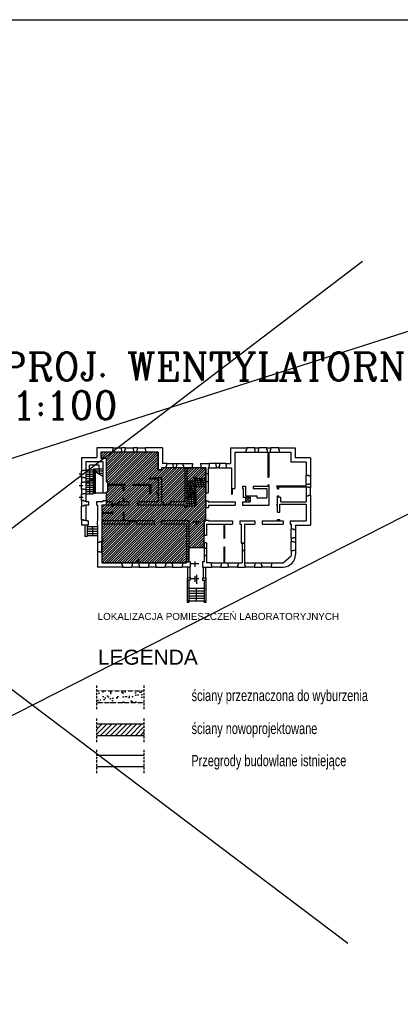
# Model space of a CAD drawing. Header units: millimetres. Extents: x -13852 to 21557, y -10038 to 8820.
# Tile 42 of 42: x 15324 to 16137, y 4865 to 6966. Entities that reach past the tile are written whole.
import ezdxf

# ---------------------------------------------------------------- set-up
doc = ezdxf.new("R2010")
doc.units = ezdxf.units.MM
for name, pattern in [('DASHED', [0.75, 0.5, -0.25]), ('ELGO_LTYPE1', [0]), ('HIDDEN', [0.375, 0.25, -0.125])]:
    doc.linetypes.add(name, pattern=pattern)
for name, color, linetype in [('1', 2, 'Continuous'), ('cienka', 1, 'Continuous'), ('DIM', 243, 'Continuous'), ('opis', 6, 'Continuous'), ('opis01', 5, 'Continuous'), ('przerywana', 1, 'HIDDEN'), ('widok 01', 4, 'Continuous'), ('wyburzenia', 10, 'DASHED')]:
    doc.layers.add(name, color=color, linetype=linetype)
for name, color, linetype, lineweight in [('istn widok', 252, 'Continuous', 25), ('istn ściany', 251, 'Continuous', 25), ('kreskowanie 0.05', 252, 'ELGO_LTYPE1', 5), ('obrys 0.13', 253, 'Continuous', 13), ('ocieplenie 0.05', 140, 'Continuous', 5), ('OPIS-POM', 3, 'Continuous', 18), ('podkladka', 1, 'Continuous', 9)]:
    doc.layers.add(name, color=color, linetype=linetype, lineweight=lineweight)
doc.styles.add('NAGLOWKI', font='COMPLEX.shx')
doc.styles.get("Standard").update_dxf_attribs({"font": 'arial.ttf'})

# ---------------------------------------------------------------- blocks, each defined once
blk = doc.blocks.new('A$C75F35B79')
at = {"layer": 'kreskowanie 0.05', "ltscale": 2}
for p, q in [((0, 2), (6, 2)), ((5, 19), (1, 0))]:
    blk.add_line(p, q, dxfattribs=at)

msp = doc.modelspace()

# ---------------------------------------------------------------- hatches: boundary and pattern name
at = {"layer": 'cienka'}
h = msp.add_hatch(dxfattribs=at)
h.set_pattern_fill('ANSI31', color=256, scale=60, style=0)
h.set_pattern_definition([(45, (-691972.925, -343560.179), (-5.30330086, 5.30330086), [])])
h.paths.add_polyline_path([(15489.006, 5463.015), (15489.006, 5437.815), (15590.403, 5437.815), (15590.403, 5463.015)])
at = {"layer": 'DIM', "lineweight": -3, "ltscale": 10}
h = msp.add_hatch(dxfattribs=at)
h.set_pattern_fill('ANSI31', color=10, scale=30, style=0)
h.set_pattern_definition([(45, (-338440.774, -166081.9073), (-2.65165043, 2.65165043), [])])
h.paths.add_polyline_path([(15497.598, 6043.277), (15497.598, 6030.124), (15509.086, 6030.124), (15509.086, 5979.927), (15511.75, 5979.927), (15511.75, 5957.867), (15509.086, 5957.867), (15509.086, 5929.73), (15499.596, 5929.73), (15499.596, 5806.859), (15680.239, 5806.859), (15680.239, 5809.107), (15685.15, 5809.107), (15685.15, 5839.748), (15718.449, 5839.748), (15718.449, 5896.598), (15722.112, 5896.598), (15722.112, 6009.646), (15681.488, 6009.646), (15627.045, 6009.646), (15627.045, 6005.818), (15620.052, 6005.818), (15620.052, 6043.277)])
at = {"layer": 'istn widok', "ltscale": 2}
h = msp.add_hatch(color=256, dxfattribs=at)
h.dxf.hatch_style = 1
h.paths.add_polyline_path([(15886.771, 5824.7, 0.41421356), (15886.579, 5824.507), (15886.771, 5824.507)])
h.paths.add_polyline_path([(15886.771, 5824.7), (15886.771, 5824.507), (15886.964, 5824.507, 0.41421356)])
h.paths.add_polyline_path([(15886.964, 5824.507), (15886.771, 5824.507), (15886.771, 5824.315, 0.41421356)])
h.paths.add_polyline_path([(15886.771, 5824.507), (15886.579, 5824.507, 0.41421356), (15886.771, 5824.315)])
at = {"layer": 'ocieplenie 0.05', "ltscale": 2}
h = msp.add_hatch(color=256, dxfattribs=at)
h.dxf.hatch_style = 1
h.paths.add_polyline_path([(15493.477, 6007.648, 1), (15494.227, 6007.648, 1)])
h = msp.add_hatch(color=256, dxfattribs=at)
h.dxf.hatch_style = 1
h.paths.add_polyline_path([(15494.406, 6000.059), (15493.852, 6000.059), (15493.852, 5998.324), (15494.067, 5998.324)])
h.paths.add_polyline_path([(15494.067, 5998.324), (15493.852, 5998.324), (15493.852, 5997.223)])
h = msp.add_hatch(color=256, dxfattribs=at)
h.dxf.hatch_style = 1
h.paths.add_polyline_path([(15689.731, 5981.675), (15689.177, 5978.84), (15689.731, 5978.84)])
h = msp.add_hatch(color=256, dxfattribs=at)
h.dxf.hatch_style = 1
h.paths.add_polyline_path([(15710.417, 5987.169, 1), (15711.168, 5987.169, 1)])
h = msp.add_hatch(color=256, dxfattribs=at)
h.dxf.hatch_style = 1
h.paths.add_polyline_path([(15711.347, 5972.69), (15710.792, 5972.69), (15710.792, 5970.955), (15711.008, 5970.955)])
h.paths.add_polyline_path([(15711.008, 5970.955), (15710.792, 5970.955), (15710.792, 5969.854)])
h = msp.add_hatch(color=256, dxfattribs=at)
h.dxf.hatch_style = 1
h.paths.add_polyline_path([(15472.665, 5954.371, 1), (15473.416, 5954.371, 1)])
h = msp.add_hatch(color=256, dxfattribs=at)
h.dxf.hatch_style = 1
h.paths.add_polyline_path([(15689.356, 5953.705, 1), (15690.106, 5953.705, 1)])
h = msp.add_hatch(color=256, dxfattribs=at)
h.dxf.hatch_style = 1
h.paths.add_polyline_path([(15691.23, 5952.969), (15690.675, 5950.133), (15691.23, 5950.133)])
h = msp.add_hatch(color=256, dxfattribs=at)
h.dxf.hatch_style = 1
h.paths.add_polyline_path([(15690.855, 5928.731, 1), (15691.605, 5928.731, 1)])
h = msp.add_hatch(color=256, dxfattribs=at)
h.dxf.hatch_style = 1
h.paths.add_polyline_path([(15479.363, 5883.945), (15478.809, 5881.109), (15479.363, 5881.109)])
h = msp.add_hatch(color=256, dxfattribs=at)
h.dxf.hatch_style = 1
h.paths.add_polyline_path([(15478.988, 5864.299, 1), (15479.738, 5864.299, 1)])
h = msp.add_hatch(color=256, dxfattribs=at)
h.dxf.hatch_style = 1
h.paths.add_polyline_path([(15701.795, 5751.917), (15701.24, 5749.082), (15701.795, 5749.082)])
h = msp.add_hatch(color=256, dxfattribs=at)
h.dxf.hatch_style = 1
h.paths.add_polyline_path([(15701.419, 5725.279, 1), (15702.17, 5725.279, 1)])
at = {"layer": 'wyburzenia'}
h = msp.add_hatch(dxfattribs=at)
h.set_pattern_fill('AR-SAND', color=256, scale=10, style=0)
h.set_pattern_definition([(37.5, (-692007.27, -332926.394), (-0.62993358, 19.2682377), [0, -15.2, 0, -17, 0, -16.25]), (7.5, (-692007.27, -332926.394), (17.69776705, 28.22146065), [0, -8.2, 0, -13.7, 0, -5.25]), (327.5, (-692019.57, -332926.394), (31.1414186, 0.05659054), [0, -5, 0, -18, 0, -23.5]), (317.5, (-692019.57, -332926.394), (30.06126605, 8.77675565), [0, -2.5, 0, -11.8, 0, -13.5])])
h.paths.add_polyline_path([(15489.006, 5533.416), (15489.006, 5508.216), (15590.403, 5508.216), (15590.403, 5533.416)])

# ---------------------------------------------------------------- linework, layer by layer
at = {"layer": 'DIM'}
for p, q in [((7132.203, 1331.666), (18232.913, 6966.285)), ((7132.203, 3414.734), (18232.913, 6966.285)), ((14017.515, 4900.662), (16056.7, 6450.608)), ((14167.108, 6395.534), (16025.207, 4995.075))]:
    msp.add_line(p, q, dxfattribs=at)
msp.add_lwpolyline([(7132.203, 6966.285), (18232.913, 6966.285), (18232.913, 3414.734), (7132.203, 3414.734)], close=True, dxfattribs=at)
msp.add_lwpolyline([(15497.598, 6043.277), (15497.598, 6030.124), (15509.086, 6030.124), (15509.086, 5979.927), (15511.75, 5979.927), (15511.75, 5957.867), (15509.086, 5957.867), (15509.086, 5929.73), (15499.596, 5929.73), (15499.596, 5806.859), (15680.239, 5806.859), (15680.239, 5809.107), (15685.15, 5809.107), (15685.15, 5839.748), (15718.449, 5839.748), (15718.449, 5896.598), (15722.112, 5896.598), (15722.112, 6009.646), (15681.488, 6009.646), (15627.045, 6009.646), (15627.045, 6005.818), (15620.052, 6005.818), (15620.052, 6043.277), (15497.598, 6043.277)], dxfattribs=at)
at = {"layer": 'istn widok', "ltscale": 60}
for p, q in [((15542.293, 6043.277), (15523.147, 6043.277)), ((15524.146, 6052.268), (15541.294, 6052.268)), ((15568.1, 6043.277), (15548.953, 6043.277)), ((15549.952, 6052.268), (15567.101, 6052.268)), ((15593.913, 6043.277), (15574.767, 6043.277)), ((15575.766, 6052.268), (15592.914, 6052.268)), ((15808.354, 6043.277), (15827.501, 6043.277)), ((15826.502, 6052.268), (15809.353, 6052.268)), ((15834.168, 6043.277), (15853.314, 6043.277)), ((15852.315, 6052.268), (15835.167, 6052.268)), ((15859.974, 6043.277), (15879.12, 6043.277)), ((15878.121, 6052.268), (15860.973, 6052.268)), ((15638.2, 6018.636), (15651.852, 6018.636)), ((15659.844, 6018.636), (15673.496, 6018.636)), ((15743.589, 6018.636), (15729.937, 6018.636)), ((15765.233, 6018.636), (15751.58, 6018.636)), ((15456.142, 5989.334), (15456.142, 6002.986)), ((15465.132, 6005.65), (15480.949, 6005.65)), ((15465.132, 6003.985), (15465.132, 5988.335)), ((15465.132, 6000.988), (15480.949, 6000.988)), ((15465.132, 5996.327), (15480.949, 5996.327)), ((15465.132, 5991.665), (15480.949, 5991.665)), ((15480.949, 6007.648), (15501.76, 6007.648)), ((15480.949, 6007.648), (15480.949, 5954.371)), ((15483.446, 6003.085), (15483.446, 6005.366)), ((15485.944, 6007.648), (15485.944, 6002.184)), ((15485.944, 6002.986), (15501.76, 6002.986)), ((15492.097, 5998.324), (15501.76, 5998.324)), ((15499.528, 5993.663), (15501.76, 5993.663)), ((15652.851, 6009.646), (15637.201, 6009.646)), ((15674.495, 6009.646), (15658.845, 6009.646)), ((15728.938, 6009.646), (15744.588, 6009.646)), ((15750.582, 6009.646), (15766.232, 6009.646)), ((15936.552, 5974.851), (15936.552, 5993.997)), ((15945.543, 5992.998), (15945.543, 5975.85)), ((15456.142, 5964.527), (15456.142, 5978.179)), ((15465.132, 5987.003), (15480.949, 5987.003)), ((15465.132, 5982.341), (15474.972, 5982.341)), ((15465.132, 5979.178), (15465.132, 5963.528)), ((15465.132, 5977.679), (15468.113, 5977.679)), ((15465.132, 5973.018), (15480.949, 5973.018)), ((15468.848, 5977.679), (15480.949, 5977.679)), ((15475.707, 5982.341), (15480.949, 5982.341)), ((15700.139, 5987.169), (15722.112, 5987.169)), ((15700.139, 5982.841), (15722.112, 5982.841)), ((15700.139, 5978.512), (15722.112, 5978.512)), ((15700.139, 5974.183), (15722.112, 5974.183)), ((15700.139, 5969.854), (15722.112, 5969.854)), ((15936.552, 5969.355), (15936.552, 5950.208)), ((15456.142, 5939.719), (15456.142, 5953.372)), ((15465.132, 5968.356), (15480.949, 5968.356)), ((15465.132, 5963.694), (15480.949, 5963.694)), ((15465.132, 5959.032), (15480.949, 5959.032)), ((15465.132, 5954.371), (15465.132, 5938.721)), ((15465.132, 5954.371), (15480.949, 5954.371)), ((15945.543, 5951.207), (15945.543, 5968.356)), ((15456.142, 5898.43), (15456.142, 5928.065)), ((15465.132, 5929.064), (15465.132, 5897.431)), ((15904.419, 5860.137), (15904.419, 5879.283)), ((15913.41, 5878.284), (15913.41, 5861.136)), ((15490.605, 5850.48), (15490.605, 5830.501)), ((15499.596, 5829.502), (15499.596, 5851.479)), ((15904.419, 5833.332), (15904.419, 5852.478)), ((15913.41, 5851.479), (15913.41, 5834.33)), ((15564.527, 5806.859), (15542.551, 5806.859)), ((15600.323, 5806.859), (15578.346, 5806.859)), ((15636.119, 5806.859), (15614.142, 5806.859)), ((15671.914, 5806.859), (15649.938, 5806.859)), ((15732.933, 5806.859), (15754.91, 5806.859)), ((15768.729, 5806.859), (15790.706, 5806.859)), ((15804.525, 5806.859), (15826.502, 5806.859)), ((15840.32, 5806.859), (15862.297, 5806.859)), ((15543.55, 5797.869), (15563.529, 5797.869)), ((15579.345, 5797.869), (15599.324, 5797.869)), ((15615.141, 5797.869), (15635.12, 5797.869)), ((15650.936, 5797.869), (15670.915, 5797.869)), ((15753.911, 5797.869), (15733.932, 5797.869)), ((15789.707, 5797.869), (15769.728, 5797.869)), ((15825.503, 5797.869), (15805.524, 5797.869)), ((15861.298, 5797.869), (15841.319, 5797.869))]:
    msp.add_line(p, q, dxfattribs=at)
at = {"layer": 'istn widok', "ltscale": 2}
for p, q in [((15473.041, 6005.65), (15473.041, 6015.307)), ((15493.852, 6015.307), (15473.041, 6015.307)), ((15493.852, 6007.648), (15493.852, 6015.307)), ((15459.965, 5996.16), (15451.313, 5996.16)), ((15473.041, 6005.65), (15473.041, 5981.029)), ((15482.031, 5955.619), (15482.031, 6005.366)), ((15482.364, 5955.619), (15482.364, 6005.366)), ((15483.446, 6003.085), (15501.76, 5991.597)), ((15484.528, 6002.406), (15484.528, 6005.366)), ((15484.861, 6002.197), (15484.861, 6005.366)), ((15485.944, 6002.184), (15501.76, 5992.262)), ((15494.639, 6000.059), (15493.585, 6000.059)), ((15493.852, 6007.648), (15493.852, 5997.223)), ((15493.852, 5997.223), (15494.47, 6000.387)), ((15722.112, 5997.658), (15722.112, 5980.51)), ((15726.94, 5997.658), (15726.94, 5980.51)), ((15459.965, 5971.353), (15451.313, 5971.353)), ((15480.949, 5986.403), (15465.132, 5975.654)), ((15480.949, 5985.904), (15465.132, 5975.154)), ((15473.041, 5980.529), (15473.041, 5954.371)), ((15681.488, 5981.675), (15697.975, 5981.675)), ((15681.488, 5977.679), (15697.975, 5977.679)), ((15681.488, 5973.684), (15697.975, 5973.684)), ((15681.488, 5969.688), (15697.975, 5969.688)), ((15688.944, 5978.84), (15689.998, 5978.84)), ((15689.731, 5981.675), (15689.113, 5978.512)), ((15689.731, 5953.705), (15689.731, 5981.675)), ((15710.792, 5987.169), (15710.792, 5969.854)), ((15483.446, 5955.619), (15480.949, 5955.619)), ((15501.76, 5955.952), (15485.944, 5955.952)), ((15501.76, 5955.619), (15485.944, 5955.619)), ((15681.488, 5965.692), (15697.975, 5965.692)), ((15681.488, 5961.696), (15697.975, 5961.696)), ((15681.488, 5947.057), (15700.139, 5959.969)), ((15681.488, 5946.225), (15700.972, 5959.713)), ((15681.488, 5957.701), (15696.862, 5957.701)), ((15681.488, 5953.705), (15691.09, 5953.705)), ((15689.888, 5952.04), (15700.972, 5952.04)), ((15690.443, 5950.133), (15691.496, 5950.133)), ((15691.23, 5952.969), (15690.611, 5949.806)), ((15691.23, 5928.731), (15691.23, 5952.969)), ((15696.621, 5956.702), (15700.972, 5956.702)), ((15700.972, 5928.731), (15700.972, 5959.713)), ((15459.965, 5946.546), (15451.313, 5946.546)), ((15681.488, 5947.378), (15681.951, 5947.378)), ((15681.488, 5942.716), (15700.972, 5942.716)), ((15681.488, 5938.055), (15700.972, 5938.055)), ((15681.488, 5933.393), (15700.972, 5933.393)), ((15681.488, 5928.731), (15700.972, 5928.731)), ((15683.154, 5947.378), (15700.972, 5947.378)), ((15700.139, 5939.873), (15700.972, 5939.873)), ((15806.53, 5947.045), (15806.53, 5937.056)), ((15816.52, 5947.045), (15806.53, 5937.056)), ((15806.53, 5947.045), (15816.52, 5937.056)), ((15462.96, 5887.608), (15462.96, 5863.466)), ((15468.121, 5887.608), (15468.121, 5863.466)), ((15693.475, 5894.767), (15710.124, 5894.767)), ((15701.8, 5898.529), (15701.8, 5887.544)), ((15490.605, 5883.945), (15468.121, 5883.945)), ((15490.605, 5879.033), (15468.121, 5879.033)), ((15490.605, 5874.122), (15468.121, 5874.122)), ((15490.605, 5869.21), (15468.121, 5869.21)), ((15490.605, 5864.299), (15468.121, 5864.299)), ((15478.576, 5881.109), (15479.63, 5881.109)), ((15479.363, 5883.945), (15478.745, 5880.782)), ((15479.363, 5883.945), (15479.363, 5864.299)), ((15468.121, 5863.466), (15462.96, 5863.466)), ((15799.696, 5848.649), (15799.696, 5832.999)), ((15804.525, 5848.649), (15804.525, 5832.999)), ((15718.449, 5838.409), (15718.449, 5822.426)), ((15723.277, 5838.409), (15723.277, 5822.426)), ((15689.479, 5805.519), (15706.628, 5805.519)), ((15698.054, 5810.081), (15698.054, 5798.265)), ((15682.648, 5797.869), (15682.648, 5774.893)), ((15687.476, 5797.869), (15687.476, 5774.893)), ((15701.795, 5781.094), (15701.795, 5762.219)), ((15716.113, 5797.869), (15716.113, 5774.893)), ((15720.941, 5797.869), (15720.941, 5774.893)), ((15681.816, 5769.898), (15681.816, 5722.632)), ((15685.312, 5769.898), (15685.312, 5722.632)), ((15689.474, 5773.768), (15706.623, 5773.768)), ((15698.048, 5778.329), (15698.048, 5766.513)), ((15718.277, 5769.898), (15718.277, 5722.632)), ((15721.773, 5769.898), (15721.773, 5722.632)), ((15685.312, 5751.917), (15681.816, 5751.917)), ((15718.277, 5751.917), (15685.312, 5751.917)), ((15718.277, 5746.59), (15685.312, 5746.59)), ((15718.277, 5741.262), (15685.312, 5741.262)), ((15701.007, 5749.082), (15702.061, 5749.082)), ((15701.795, 5751.917), (15701.176, 5748.754)), ((15701.795, 5725.279), (15701.795, 5751.917)), ((15718.277, 5751.917), (15721.773, 5751.917)), ((15685.312, 5725.279), (15681.816, 5725.279)), ((15685.312, 5722.632), (15681.816, 5722.632)), ((15718.277, 5735.934), (15685.312, 5735.934)), ((15718.277, 5730.606), (15685.312, 5730.606)), ((15718.277, 5725.279), (15685.312, 5725.279)), ((15718.277, 5725.279), (15721.773, 5725.279)), ((15721.773, 5722.632), (15718.277, 5722.632))]:
    msp.add_line(p, q, dxfattribs=at)
at = {"layer": 'istn widok'}
for p, q in [((15698.141, 5928.731), (15698.141, 5957.639)), ((15700.139, 5939.873), (15700.139, 5958.676))]:
    msp.add_line(p, q, dxfattribs=at)
at = {"layer": 'istn widok', "ltscale": 2}
for radius in [1.415, 1.082]:
    msp.add_arc((15483.446, 6005.366), radius, 0, 180, dxfattribs=at)
at = {"layer": 'istn ściany', "ltscale": 60}
for p, q in [((15456.142, 6031.956), (15456.142, 6002.986)), ((15456.142, 6031.956), (15488.607, 6031.956)), ((15524.146, 6052.268), (15488.607, 6052.268)), ((15488.607, 6052.268), (15488.607, 6031.956)), ((15523.147, 6043.277), (15497.598, 6043.277)), ((15497.598, 6043.277), (15497.598, 6030.124)), ((15523.147, 6043.277), (15523.147, 6047.939)), ((15523.147, 6047.939), (15524.146, 6047.939)), ((15524.146, 6047.939), (15524.146, 6052.268)), ((15541.294, 6047.939), (15541.294, 6052.268)), ((15549.952, 6052.268), (15541.294, 6052.268)), ((15542.293, 6047.939), (15541.294, 6047.939)), ((15542.293, 6043.277), (15542.293, 6047.939)), ((15548.953, 6043.277), (15542.293, 6043.277)), ((15548.953, 6043.277), (15548.953, 6047.939)), ((15548.953, 6047.939), (15549.952, 6047.939)), ((15549.952, 6047.939), (15549.952, 6052.268)), ((15567.101, 6047.939), (15567.101, 6052.268)), ((15575.766, 6052.268), (15567.101, 6052.268)), ((15568.1, 6047.939), (15567.101, 6047.939)), ((15568.1, 6043.277), (15568.1, 6047.939)), ((15574.767, 6043.277), (15568.1, 6043.277)), ((15574.767, 6043.277), (15574.767, 6047.939)), ((15574.767, 6047.939), (15575.766, 6047.939)), ((15575.766, 6047.939), (15575.766, 6052.268)), ((15629.043, 6052.268), (15592.914, 6052.268)), ((15592.914, 6047.939), (15592.914, 6052.268)), ((15593.913, 6047.939), (15592.914, 6047.939)), ((15593.913, 6043.277), (15593.913, 6047.939)), ((15620.052, 6043.277), (15593.913, 6043.277)), ((15620.052, 6043.277), (15620.052, 6005.818)), ((15629.043, 6052.268), (15629.043, 6018.636)), ((15774.556, 6052.268), (15810.685, 6052.268)), ((15774.556, 6052.268), (15774.556, 6018.636)), ((15783.547, 6043.277), (15809.686, 6043.277)), ((15783.547, 6043.277), (15783.547, 5966.525)), ((15808.354, 6043.277), (15808.354, 6047.939)), ((15808.354, 6047.939), (15809.353, 6047.939)), ((15809.353, 6047.939), (15809.353, 6052.268)), ((15826.502, 6052.268), (15835.167, 6052.268)), ((15826.502, 6047.939), (15826.502, 6052.268)), ((15827.501, 6047.939), (15826.502, 6047.939)), ((15827.501, 6043.277), (15827.501, 6047.939)), ((15827.501, 6043.277), (15834.168, 6043.277)), ((15834.168, 6043.277), (15834.168, 6047.939)), ((15834.168, 6047.939), (15835.167, 6047.939)), ((15835.167, 6047.939), (15835.167, 6052.268)), ((15852.315, 6052.268), (15860.973, 6052.268)), ((15852.315, 6047.939), (15852.315, 6052.268)), ((15853.314, 6047.939), (15852.315, 6047.939)), ((15853.314, 6043.277), (15853.314, 6047.939)), ((15853.314, 6043.277), (15853.98, 6043.277)), ((15856.644, 6043.277), (15859.974, 6043.277)), ((15859.974, 6043.277), (15859.974, 6047.939)), ((15859.974, 6047.939), (15860.973, 6047.939)), ((15860.973, 6047.939), (15860.973, 6052.268)), ((15878.121, 6052.268), (15912.744, 6052.268)), ((15878.121, 6047.939), (15878.121, 6052.268)), ((15879.12, 6047.939), (15878.121, 6047.939)), ((15879.12, 6043.277), (15879.12, 6047.939)), ((15879.12, 6043.277), (15903.754, 6043.277)), ((15903.754, 6043.277), (15903.754, 6022.133)), ((15912.744, 6052.268), (15912.744, 6031.123)), ((15465.132, 6022.965), (15465.132, 6003.985)), ((15465.132, 6022.965), (15501.76, 6022.965)), ((15509.086, 6030.124), (15497.598, 6030.124)), ((15501.76, 6022.965), (15501.76, 5955.619)), ((15509.086, 6030.124), (15509.086, 5979.927)), ((15638.2, 6018.636), (15629.043, 6018.636)), ((15637.201, 6009.646), (15637.201, 6014.308)), ((15637.201, 6014.308), (15638.2, 6014.308)), ((15638.2, 6014.308), (15638.2, 6018.636)), ((15651.852, 6014.308), (15651.852, 6018.636)), ((15651.852, 6018.636), (15659.844, 6018.636)), ((15652.851, 6014.308), (15651.852, 6014.308)), ((15652.851, 6009.646), (15652.851, 6014.308)), ((15658.845, 6009.646), (15658.845, 6014.308)), ((15658.845, 6014.308), (15659.844, 6014.308)), ((15659.844, 6014.308), (15659.844, 6018.636)), ((15673.496, 6014.308), (15673.496, 6018.636)), ((15673.496, 6018.636), (15693.475, 6018.636)), ((15674.495, 6014.308), (15673.496, 6014.308)), ((15674.495, 6009.646), (15674.495, 6014.308)), ((15710.117, 6018.636), (15729.937, 6018.636)), ((15728.938, 6009.646), (15728.938, 6014.308)), ((15728.938, 6014.308), (15729.937, 6014.308)), ((15729.937, 6014.308), (15729.937, 6018.636)), ((15743.589, 6014.308), (15743.589, 6018.636)), ((15744.588, 6014.308), (15743.589, 6014.308)), ((15751.58, 6018.636), (15743.922, 6018.636)), ((15744.588, 6009.646), (15744.588, 6014.308)), ((15750.582, 6009.646), (15750.582, 6014.308)), ((15750.582, 6014.308), (15751.58, 6014.308)), ((15751.58, 6014.308), (15751.58, 6018.636)), ((15765.233, 6018.636), (15774.556, 6018.636)), ((15765.233, 6014.308), (15765.233, 6018.636)), ((15766.232, 6014.308), (15765.233, 6014.308)), ((15766.232, 6009.646), (15766.232, 6014.308)), ((15936.552, 6022.133), (15903.754, 6022.133)), ((15945.543, 6031.123), (15912.744, 6031.123)), ((15936.552, 6022.133), (15936.552, 5993.997)), ((15945.543, 6031.123), (15945.543, 5992.998)), ((15460.47, 6002.986), (15456.142, 6002.986)), ((15465.132, 6003.985), (15460.47, 6003.985)), ((15460.47, 6003.985), (15460.47, 6002.986)), ((15483.446, 5955.619), (15483.446, 6003.085)), ((15620.052, 6005.818), (15627.045, 6005.818)), ((15627.045, 6009.646), (15627.045, 6005.818)), ((15637.201, 6009.646), (15627.045, 6009.646)), ((15652.851, 6009.646), (15658.845, 6009.646)), ((15674.495, 6009.646), (15676.659, 6009.646)), ((15676.659, 6009.646), (15676.659, 5937.056)), ((15681.488, 6009.646), (15692.643, 6009.646)), ((15681.488, 6009.646), (15681.488, 5925.568)), ((15710.95, 6009.646), (15722.112, 6009.646)), ((15722.112, 6009.646), (15722.112, 5997.658)), ((15722.112, 5997.658), (15726.94, 5997.658)), ((15728.938, 6009.646), (15726.94, 6009.646)), ((15726.94, 6009.646), (15726.94, 5997.658)), ((15750.582, 6009.646), (15744.588, 6009.646)), ((15766.232, 6009.646), (15776.554, 6009.646)), ((15776.554, 6009.646), (15776.554, 5970.441)), ((15936.552, 5993.997), (15941.214, 5993.997)), ((15941.214, 5993.997), (15941.214, 5992.998)), ((15941.214, 5992.998), (15945.543, 5992.998)), ((15456.142, 5989.334), (15456.142, 5978.179)), ((15460.47, 5989.334), (15456.142, 5989.334)), ((15460.47, 5978.179), (15456.142, 5978.179)), ((15460.47, 5988.335), (15460.47, 5989.334)), ((15465.132, 5988.335), (15460.47, 5988.335)), ((15465.132, 5979.178), (15460.47, 5979.178)), ((15460.47, 5979.178), (15460.47, 5978.179)), ((15465.132, 5988.335), (15465.132, 5979.178)), ((15511.75, 5979.927), (15509.086, 5979.927)), ((15511.75, 5979.927), (15511.75, 5974.183)), ((15549.377, 5974.183), (15511.75, 5974.183)), ((15544.223, 5971.852), (15511.75, 5971.852)), ((15511.75, 5971.852), (15511.75, 5957.867)), ((15544.223, 5971.852), (15544.223, 5961.866)), ((15549.377, 5971.852), (15546.887, 5971.852)), ((15546.887, 5971.852), (15546.887, 5961.866)), ((15549.377, 5974.183), (15549.377, 5971.852)), ((15601.156, 5974.183), (15566.026, 5974.183)), ((15566.026, 5974.183), (15566.026, 5971.852)), ((15601.156, 5971.852), (15566.026, 5971.852)), ((15601.156, 5988.336), (15601.156, 5985.838)), ((15601.156, 5985.838), (15604.069, 5985.838)), ((15601.156, 5974.183), (15604.069, 5974.183)), ((15601.156, 5971.852), (15601.156, 5954.537)), ((15604.069, 5986.005), (15604.069, 5985.838)), ((15604.069, 5974.183), (15604.069, 5954.537)), ((15620.052, 5988.836), (15620.052, 5988.336)), ((15620.052, 5988.836), (15627.045, 5988.836)), ((15620.052, 5986.005), (15620.052, 5957.535)), ((15627.045, 5988.836), (15627.045, 5937.056)), ((15696.809, 5989.5), (15700.139, 5989.5)), ((15696.809, 5986.836), (15697.975, 5986.836)), ((15722.112, 5980.51), (15722.112, 5956.036)), ((15722.112, 5980.51), (15726.94, 5980.51)), ((15726.94, 5980.51), (15726.94, 5956.036)), ((15799.87, 5970.52), (15806.53, 5970.52)), ((15822.846, 5970.52), (15853.98, 5970.52)), ((15853.98, 5989.5), (15856.644, 5989.5)), ((15853.98, 5973.351), (15856.644, 5973.351)), ((15873.286, 5971.02), (15936.552, 5971.021)), ((15936.552, 5974.851), (15941.214, 5974.851)), ((15936.552, 5969.355), (15941.214, 5969.355)), ((15941.214, 5974.851), (15941.214, 5975.85)), ((15941.214, 5975.85), (15945.543, 5975.85)), ((15941.214, 5969.355), (15941.214, 5968.356)), ((15456.142, 5964.527), (15456.142, 5953.372)), ((15460.47, 5964.527), (15456.142, 5964.527)), ((15460.47, 5953.372), (15456.142, 5953.372)), ((15460.47, 5963.528), (15460.47, 5964.527)), ((15465.132, 5963.528), (15460.47, 5963.528)), ((15465.132, 5954.371), (15460.47, 5954.371)), ((15460.47, 5954.371), (15460.47, 5953.372)), ((15465.132, 5963.528), (15465.132, 5954.371)), ((15509.086, 5955.619), (15501.76, 5955.619)), ((15509.086, 5957.867), (15509.086, 5955.619)), ((15511.731, 5957.867), (15509.086, 5957.867)), ((15544.223, 5961.866), (15546.887, 5961.866)), ((15604.069, 5954.537), (15601.156, 5954.537)), ((15616.723, 5957.535), (15616.723, 5954.622)), ((15620.052, 5954.622), (15620.052, 5937.056)), ((15722.112, 5956.036), (15726.94, 5956.036)), ((15783.547, 5966.525), (15784.054, 5966.525)), ((15936.552, 5950.208), (15936.552, 5937.056)), ((15936.552, 5950.208), (15941.214, 5950.208)), ((15941.214, 5968.356), (15945.543, 5968.356)), ((15941.214, 5950.208), (15941.214, 5951.207)), ((15941.214, 5951.207), (15945.543, 5951.207)), ((15945.543, 5951.207), (15945.543, 5887.608)), ((15456.142, 5939.719), (15456.142, 5928.065)), ((15460.47, 5939.719), (15456.142, 5939.719)), ((15460.47, 5928.065), (15456.142, 5928.065)), ((15460.47, 5938.721), (15460.47, 5939.719)), ((15465.132, 5938.721), (15460.47, 5938.721)), ((15465.132, 5929.064), (15460.47, 5929.064)), ((15460.47, 5929.064), (15460.47, 5928.065)), ((15465.132, 5937.056), (15465.132, 5938.721)), ((15471.958, 5937.056), (15465.132, 5937.056)), ((15471.958, 5929.73), (15465.132, 5929.73)), ((15465.132, 5929.73), (15465.132, 5929.064)), ((15471.958, 5929.73), (15471.958, 5937.056)), ((15501.76, 5937.056), (15487.941, 5937.056)), ((15487.941, 5937.056), (15487.941, 5929.73)), ((15490.605, 5929.73), (15487.941, 5929.73)), ((15490.605, 5929.73), (15490.605, 5896.598)), ((15499.596, 5929.743), (15499.596, 5914.267)), ((15545.214, 5929.73), (15499.596, 5929.73)), ((15509.086, 5939.386), (15501.76, 5939.386)), ((15501.76, 5939.386), (15501.76, 5937.056)), ((15509.086, 5939.386), (15509.086, 5937.056)), ((15521.822, 5937.056), (15509.086, 5937.056)), ((15521.073, 5929.73), (15521.073, 5928.052)), ((15521.822, 5937.056), (15521.822, 5932.394)), ((15534.726, 5932.394), (15521.822, 5932.394)), ((15522.738, 5929.73), (15522.738, 5928.052)), ((15544.223, 5937.056), (15534.726, 5937.056)), ((15534.726, 5937.056), (15534.726, 5932.394)), ((15544.223, 5945.217), (15544.223, 5937.056)), ((15544.223, 5945.217), (15546.887, 5945.217)), ((15545.214, 5929.73), (15545.214, 5926.9)), ((15557.452, 5929.73), (15546.879, 5929.73)), ((15546.879, 5929.73), (15546.879, 5926.9)), ((15546.887, 5945.217), (15546.887, 5937.056)), ((15557.452, 5937.056), (15546.887, 5937.056)), ((15557.452, 5937.056), (15557.452, 5929.73)), ((15620.052, 5937.056), (15575.682, 5937.056)), ((15575.682, 5937.056), (15575.682, 5929.73)), ((15676.326, 5929.73), (15575.682, 5929.73)), ((15629.709, 5937.056), (15627.045, 5937.056)), ((15629.709, 5937.056), (15629.709, 5932.394)), ((15629.709, 5932.394), (15645.359, 5932.394)), ((15676.326, 5937.056), (15645.359, 5937.056)), ((15645.359, 5937.056), (15645.359, 5932.394)), ((15676.326, 5929.73), (15676.326, 5925.568)), ((15722.112, 5939.303), (15722.112, 5925.235)), ((15722.112, 5939.053), (15726.94, 5939.053)), ((15726.94, 5939.303), (15726.94, 5937.056)), ((15727.273, 5929.73), (15727.273, 5925.235)), ((15784.546, 5937.056), (15784.546, 5929.73)), ((15800.362, 5937.056), (15800.362, 5929.73)), ((15936.552, 5932.227), (15936.552, 5896.598)), ((15499.596, 5912.061), (15499.596, 5896.611)), ((15545.214, 5915.245), (15545.214, 5896.598)), ((15546.879, 5915.245), (15546.879, 5896.598)), ((15676.326, 5925.568), (15681.488, 5925.568)), ((15722.112, 5925.235), (15727.273, 5925.235)), ((15456.142, 5898.43), (15456.142, 5887.608)), ((15460.47, 5898.43), (15456.142, 5898.43)), ((15470.293, 5887.608), (15456.142, 5887.608)), ((15460.47, 5897.431), (15460.47, 5898.43)), ((15465.132, 5897.431), (15460.47, 5897.431)), ((15465.132, 5897.431), (15465.132, 5896.598)), ((15470.293, 5896.598), (15465.132, 5896.598)), ((15470.293, 5896.598), (15470.293, 5887.608)), ((15490.605, 5896.598), (15489.606, 5896.598)), ((15489.606, 5896.598), (15489.606, 5887.608)), ((15490.605, 5887.608), (15489.606, 5887.608)), ((15490.605, 5887.608), (15490.605, 5850.48)), ((15611.145, 5896.598), (15499.596, 5896.598)), ((15499.596, 5889.273), (15499.596, 5851.479)), ((15557.868, 5889.273), (15499.596, 5889.273)), ((15521.073, 5896.598), (15521.073, 5898.276)), ((15522.738, 5896.598), (15522.738, 5898.276)), ((15573.685, 5894.767), (15557.868, 5894.767)), ((15557.868, 5894.767), (15557.868, 5889.273)), ((15573.685, 5894.767), (15573.685, 5889.273)), ((15611.145, 5889.273), (15573.685, 5889.273)), ((15611.145, 5896.598), (15611.145, 5889.273)), ((15676.326, 5896.598), (15626.129, 5896.598)), ((15626.129, 5896.598), (15626.129, 5889.273)), ((15680.239, 5889.273), (15626.129, 5889.273)), ((15676.326, 5898.013), (15681.488, 5898.013)), ((15676.326, 5898.013), (15676.326, 5896.598)), ((15681.488, 5898.013), (15681.488, 5896.598)), ((15685.15, 5896.598), (15681.488, 5896.598)), ((15685.15, 5896.598), (15685.15, 5809.107)), ((15718.449, 5896.598), (15718.449, 5865.548)), ((15723.277, 5889.273), (15723.277, 5865.548)), ((15760.405, 5889.273), (15760.405, 5859.304)), ((15761.736, 5889.273), (15761.736, 5859.304)), ((15797.199, 5889.273), (15797.199, 5848.649)), ((15804.525, 5889.273), (15804.525, 5848.649)), ((15904.419, 5889.273), (15904.419, 5879.313)), ((15913.41, 5887.608), (15945.543, 5887.608)), ((15913.41, 5887.608), (15913.41, 5878.284)), ((15904.419, 5879.283), (15909.081, 5879.283)), ((15909.081, 5879.283), (15909.081, 5878.284)), ((15909.081, 5878.284), (15913.41, 5878.284)), ((15494.934, 5850.48), (15490.605, 5850.48)), ((15499.596, 5851.479), (15494.934, 5851.479)), ((15494.934, 5851.479), (15494.934, 5850.48)), ((15718.449, 5849.731), (15718.449, 5838.409)), ((15723.277, 5849.731), (15723.277, 5838.409)), ((15760.405, 5859.304), (15761.736, 5859.304)), ((15804.525, 5848.649), (15799.363, 5848.649)), ((15904.419, 5860.137), (15909.081, 5860.137)), ((15904.419, 5852.478), (15909.081, 5852.478)), ((15909.081, 5860.137), (15909.081, 5861.136)), ((15909.081, 5861.136), (15913.41, 5861.136)), ((15909.081, 5852.478), (15909.081, 5851.479)), ((15909.081, 5851.479), (15913.41, 5851.479)), ((15490.605, 5830.501), (15490.605, 5797.869)), ((15494.934, 5830.501), (15490.605, 5830.501)), ((15494.934, 5829.502), (15494.934, 5830.501)), ((15499.596, 5829.502), (15494.934, 5829.502)), ((15499.596, 5829.502), (15499.596, 5806.859)), ((15718.449, 5838.409), (15723.277, 5838.409)), ((15718.449, 5822.426), (15718.449, 5809.107)), ((15718.449, 5822.426), (15723.277, 5822.426)), ((15723.277, 5822.426), (15723.277, 5806.859)), ((15760.405, 5841.323), (15760.405, 5806.859)), ((15760.405, 5841.323), (15761.736, 5841.323)), ((15761.736, 5841.323), (15761.736, 5806.859)), ((15799.696, 5832.999), (15799.696, 5806.859)), ((15804.525, 5832.999), (15799.696, 5832.999)), ((15804.525, 5832.999), (15804.525, 5806.859)), ((15904.419, 5833.332), (15909.081, 5833.332)), ((15909.081, 5833.332), (15909.081, 5834.33)), ((15909.081, 5834.33), (15913.41, 5834.33)), ((15542.551, 5806.859), (15499.596, 5806.859)), ((15542.551, 5806.859), (15542.551, 5802.198)), ((15542.551, 5802.198), (15543.55, 5802.198)), ((15543.55, 5802.198), (15543.55, 5797.869)), ((15564.527, 5802.198), (15563.529, 5802.198)), ((15563.529, 5802.198), (15563.529, 5797.869)), ((15578.346, 5806.859), (15564.527, 5806.859)), ((15564.527, 5806.859), (15564.527, 5802.198)), ((15578.346, 5813.686), (15576.015, 5813.686)), ((15578.346, 5813.353), (15576.015, 5813.353)), ((15578.346, 5806.859), (15578.346, 5802.198)), ((15578.346, 5802.198), (15579.345, 5802.198)), ((15579.345, 5802.198), (15579.345, 5797.869)), ((15600.323, 5802.198), (15599.324, 5802.198)), ((15599.324, 5802.198), (15599.324, 5797.869)), ((15614.142, 5806.859), (15600.323, 5806.859)), ((15600.323, 5806.859), (15600.323, 5802.198)), ((15614.142, 5806.859), (15614.142, 5802.198)), ((15614.142, 5802.198), (15615.141, 5802.198)), ((15615.141, 5802.198), (15615.141, 5797.869)), ((15636.119, 5802.198), (15635.12, 5802.198)), ((15635.12, 5802.198), (15635.12, 5797.869)), ((15649.938, 5806.859), (15636.119, 5806.859)), ((15636.119, 5806.859), (15636.119, 5802.198)), ((15649.938, 5806.859), (15649.938, 5802.198)), ((15649.938, 5802.198), (15650.936, 5802.198)), ((15650.936, 5802.198), (15650.936, 5797.869)), ((15671.914, 5802.198), (15670.915, 5802.198)), ((15670.915, 5802.198), (15670.915, 5797.869)), ((15680.239, 5806.859), (15671.914, 5806.859)), ((15671.914, 5806.859), (15671.914, 5802.198)), ((15688.647, 5809.107), (15685.15, 5809.107)), ((15718.449, 5809.107), (15714.952, 5809.107)), ((15732.933, 5806.859), (15732.933, 5802.198)), ((15732.933, 5802.198), (15733.932, 5802.198)), ((15733.932, 5802.198), (15733.932, 5797.869)), ((15754.91, 5802.198), (15753.911, 5802.198)), ((15753.911, 5802.198), (15753.911, 5797.869)), ((15754.91, 5806.859), (15768.729, 5806.859)), ((15754.91, 5806.859), (15754.91, 5802.198)), ((15768.729, 5806.859), (15768.729, 5802.198)), ((15768.729, 5802.198), (15769.728, 5802.198)), ((15769.728, 5802.198), (15769.728, 5797.869)), ((15790.706, 5802.198), (15789.707, 5802.198)), ((15789.707, 5802.198), (15789.707, 5797.869)), ((15790.706, 5806.859), (15799.696, 5806.859)), ((15790.706, 5806.859), (15790.706, 5802.198)), ((15804.525, 5806.859), (15804.525, 5802.198)), ((15804.525, 5802.198), (15805.524, 5802.198)), ((15805.524, 5802.198), (15805.524, 5797.869)), ((15826.502, 5802.198), (15825.503, 5802.198)), ((15825.503, 5802.198), (15825.503, 5797.869)), ((15826.502, 5806.859), (15840.32, 5806.859)), ((15826.502, 5806.859), (15826.502, 5802.198)), ((15840.32, 5806.859), (15840.32, 5802.198)), ((15840.32, 5802.198), (15841.319, 5802.198)), ((15841.319, 5802.198), (15841.319, 5797.869)), ((15862.297, 5802.198), (15861.298, 5802.198)), ((15861.298, 5802.198), (15861.298, 5797.869)), ((15862.297, 5806.859), (15862.297, 5802.198)), ((15543.55, 5797.869), (15490.605, 5797.869)), ((15579.345, 5797.869), (15563.529, 5797.869)), ((15615.141, 5797.869), (15599.324, 5797.869)), ((15650.936, 5797.869), (15635.12, 5797.869)), ((15688.647, 5797.869), (15670.915, 5797.869)), ((15753.911, 5797.869), (15769.728, 5797.869)), ((15789.79, 5797.869), (15805.607, 5797.869)), ((15825.503, 5797.869), (15841.319, 5797.869))]:
    msp.add_line(p, q, dxfattribs=at)
at = {"layer": 'istn ściany', "ltscale": 2}
for p, q in [((15853.98, 6043.277), (15853.98, 5989.5)), ((15856.644, 6043.277), (15856.644, 5989.5)), ((15693.475, 6015.307), (15692.643, 6015.307)), ((15692.643, 6015.307), (15692.643, 6009.646)), ((15693.475, 6018.636), (15693.475, 6015.307)), ((15710.117, 6018.636), (15710.117, 6015.307)), ((15710.117, 6015.307), (15710.95, 6015.307)), ((15710.95, 6015.307), (15710.95, 6009.646)), ((15485.944, 5955.619), (15485.944, 6001.518)), ((15696.809, 5986.836), (15696.809, 5989.5)), ((15697.975, 5958.471), (15697.975, 5986.836)), ((15700.139, 5959.739), (15700.139, 5989.5)), ((15776.554, 5970.441), (15776.554, 5953.705)), ((15799.87, 5970.52), (15799.87, 5965.692)), ((15806.53, 5970.52), (15806.53, 5949.875)), ((15822.846, 5970.52), (15822.846, 5965.692)), ((15853.98, 5973.351), (15853.98, 5970.52)), ((15856.644, 5973.351), (15856.644, 5931.395)), ((15873.286, 5969.36), (15873.286, 5971.02)), ((15874.951, 5969.36), (15873.286, 5969.36)), ((15874.951, 5964.86), (15874.951, 5969.355)), ((15877.947, 5964.86), (15877.947, 5969.355)), ((15877.947, 5969.355), (15936.552, 5969.355)), ((15936.552, 5971.021), (15936.552, 5974.851)), ((15945.543, 5975.85), (15945.543, 5967.69)), ((15483.446, 5955.619), (15485.944, 5955.619)), ((15776.554, 5953.705), (15777.894, 5953.705)), ((15777.894, 5965.692), (15784.054, 5965.692)), ((15777.894, 5965.692), (15777.894, 5953.705)), ((15784.054, 5966.525), (15784.054, 5965.692)), ((15799.87, 5965.692), (15801.702, 5965.692)), ((15801.702, 5965.692), (15801.702, 5947.045)), ((15806.53, 5949.875), (15830.671, 5949.875)), ((15822.846, 5965.692), (15852.315, 5965.692)), ((15830.671, 5949.875), (15830.671, 5945.547)), ((15852.315, 5965.692), (15852.315, 5945.547)), ((15874.951, 5964.86), (15877.947, 5964.86)), ((15874.951, 5931.395), (15874.951, 5949.875)), ((15874.951, 5949.875), (15877.947, 5949.875)), ((15877.947, 5947.045), (15877.947, 5949.875)), ((15521.073, 5928.052), (15522.738, 5928.052)), ((15545.214, 5926.9), (15546.879, 5926.9)), ((15726.94, 5937.056), (15776.554, 5937.056)), ((15727.273, 5929.73), (15784.546, 5929.73)), ((15776.554, 5937.555), (15776.554, 5937.056)), ((15776.554, 5937.555), (15777.894, 5937.555)), ((15777.894, 5937.555), (15777.894, 5937.056)), ((15777.894, 5937.056), (15784.546, 5937.056)), ((15800.362, 5937.056), (15816.52, 5937.056)), ((15800.362, 5929.73), (15857.469, 5929.73)), ((15801.202, 5947.045), (15816.52, 5947.045)), ((15816.52, 5947.045), (15816.52, 5937.056)), ((15830.671, 5945.547), (15852.315, 5945.547)), ((15857.469, 5931.395), (15856.644, 5931.395)), ((15857.469, 5929.73), (15857.469, 5931.395)), ((15873.286, 5929.73), (15873.286, 5931.395)), ((15873.286, 5931.395), (15874.951, 5931.395)), ((15873.286, 5929.73), (15874.951, 5929.73)), ((15874.951, 5915.245), (15874.951, 5929.73)), ((15877.947, 5947.045), (15881.943, 5947.045)), ((15879.779, 5932.227), (15936.552, 5932.227)), ((15879.779, 5915.245), (15879.779, 5932.227)), ((15881.943, 5937.056), (15881.943, 5947.045)), ((15881.943, 5937.056), (15936.552, 5937.056)), ((15522.738, 5915.1), (15521.073, 5915.1)), ((15521.073, 5915.1), (15521.073, 5914.267)), ((15521.073, 5911.228), (15521.073, 5912.061)), ((15522.738, 5911.228), (15521.073, 5911.228)), ((15545.214, 5915.245), (15546.879, 5915.245)), ((15874.951, 5915.245), (15879.779, 5915.245)), ((15521.073, 5898.276), (15522.738, 5898.276)), ((15680.239, 5889.273), (15680.239, 5806.859)), ((15718.449, 5896.598), (15722.112, 5896.598)), ((15722.112, 5897.847), (15727.273, 5897.847)), ((15722.112, 5896.598), (15722.112, 5897.847)), ((15723.277, 5889.273), (15778.885, 5889.273)), ((15727.273, 5896.598), (15727.273, 5897.847)), ((15727.273, 5896.598), (15778.885, 5896.598)), ((15778.885, 5896.598), (15778.885, 5889.273)), ((15794.702, 5896.598), (15826.668, 5896.598)), ((15794.702, 5896.598), (15794.702, 5889.273)), ((15794.702, 5889.273), (15797.199, 5889.273)), ((15804.525, 5889.273), (15826.668, 5889.273)), ((15826.668, 5896.598), (15826.668, 5889.273)), ((15842.485, 5896.598), (15886.771, 5896.598)), ((15842.485, 5896.598), (15842.485, 5889.273)), ((15842.485, 5889.273), (15886.771, 5889.273)), ((15874.951, 5896.598), (15874.951, 5899.762)), ((15874.951, 5899.762), (15879.779, 5899.762)), ((15879.779, 5896.598), (15879.779, 5899.762)), ((15886.771, 5896.598), (15886.771, 5889.273)), ((15901.756, 5896.598), (15936.552, 5896.598)), ((15901.756, 5896.598), (15901.756, 5889.273)), ((15901.756, 5889.273), (15904.419, 5889.273)), ((15723.277, 5865.548), (15718.449, 5865.548)), ((15502.093, 5857.14), (15499.596, 5857.14)), ((15502.093, 5856.807), (15499.596, 5856.807)), ((15499.596, 5853.477), (15502.093, 5853.477)), ((15499.596, 5853.144), (15502.093, 5853.144)), ((15501.76, 5853.144), (15501.76, 5857.14)), ((15502.093, 5853.144), (15502.093, 5857.14)), ((15723.277, 5849.731), (15718.449, 5849.731)), ((15797.199, 5848.649), (15804.525, 5848.649)), ((15904.419, 5860.137), (15904.419, 5852.478)), ((15913.41, 5861.136), (15913.41, 5851.479)), ((15722.944, 5838.409), (15718.449, 5838.409)), ((15722.944, 5822.426), (15718.449, 5822.426)), ((15799.696, 5832.999), (15804.525, 5832.999)), ((15886.771, 5806.859), (15904.419, 5822.01)), ((15904.419, 5833.332), (15904.419, 5822.01)), ((15913.41, 5834.33), (15913.41, 5824.507)), ((15569.189, 5806.859), (15576.015, 5813.686)), ((15569.689, 5806.859), (15576.515, 5813.686)), ((15578.013, 5813.686), (15578.013, 5806.859)), ((15578.346, 5813.686), (15578.346, 5806.859)), ((15688.647, 5809.107), (15688.647, 5797.869)), ((15714.952, 5809.107), (15714.952, 5797.869)), ((15732.933, 5806.859), (15723.277, 5806.859)), ((15862.297, 5806.859), (15886.771, 5806.859)), ((15714.952, 5797.869), (15733.932, 5797.869)), ((15861.298, 5797.869), (15886.771, 5797.869)), ((15688.642, 5774.893), (15681.816, 5774.893)), ((15681.816, 5774.893), (15681.816, 5769.898)), ((15688.642, 5769.898), (15681.816, 5769.898)), ((15688.642, 5774.893), (15688.642, 5769.898)), ((15714.947, 5774.893), (15714.947, 5769.898)), ((15714.947, 5774.893), (15721.773, 5774.893)), ((15714.947, 5769.898), (15721.773, 5769.898)), ((15721.773, 5774.893), (15721.773, 5769.898))]:
    msp.add_line(p, q, dxfattribs=at)
at = {"layer": 'istn ściany'}
for p, q in [((15601.156, 5988.336), (15620.052, 5988.336)), ((15604.069, 5986.005), (15620.052, 5986.005)), ((15616.723, 5957.535), (15620.052, 5957.535)), ((15616.723, 5954.622), (15620.052, 5954.622)), ((15499.596, 5914.267), (15521.073, 5914.267)), ((15521.073, 5912.061), (15499.596, 5912.061)), ((15522.738, 5915.1), (15522.738, 5911.228)), ((15489.006, 5396.592), (15590.403, 5396.592)), ((15590.403, 5371.392), (15489.006, 5371.392))]:
    msp.add_line(p, q, dxfattribs=at)
at = {"layer": 'istn ściany', "ltscale": 2}
msp.add_arc((15886.771, 5824.507), 26.639, 270, 0, dxfattribs=at)
at = {"layer": 'obrys 0.13', "ltscale": 2}
for p, q in [((15483.446, 6005.366), (15484.528, 6005.366)), ((15484.861, 6005.366), (15485.944, 6005.366))]:
    msp.add_line(p, q, dxfattribs=at)
at = {"layer": 'podkladka'}
for p, q in [((15590.244, 5937.056), (15601.652, 5937.056)), ((15631.467, 5896.602), (15657.227, 5896.602))]:
    msp.add_line(p, q, dxfattribs=at)
at = {"layer": 'przerywana', "linetype": 'DASHED', "ltscale": 10}
for p, q in [((15489.006, 5494.816), (15489.006, 5545.216)), ((15590.403, 5494.816), (15590.403, 5545.216)), ((15489.006, 5424.415), (15489.006, 5474.815)), ((15590.403, 5424.415), (15590.403, 5474.815)), ((15489.006, 5357.992), (15489.006, 5408.392)), ((15590.403, 5357.992), (15590.403, 5408.392))]:
    msp.add_line(p, q, dxfattribs=at)
at = {"layer": 'widok 01'}
for p, q in [((15489.006, 5463.015), (15590.403, 5463.015)), ((15590.403, 5437.815), (15489.006, 5437.815))]:
    msp.add_line(p, q, dxfattribs=at)
at = {"layer": 'wyburzenia'}
for p, q in [((15489.006, 5533.416), (15590.403, 5533.416)), ((15590.403, 5508.216), (15489.006, 5508.216))]:
    msp.add_line(p, q, dxfattribs=at)

# ---------------------------------------------------------------- block references
at = {"layer": 'istn widok', "ltscale": 2, "xscale": 0.1664913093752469, "yscale": 0.1664913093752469, "zscale": 0.1664913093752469, "rotation": 180}
msp.add_blockref('A$C75F35B79', (15711.58, 5973.018), dxfattribs=at)

# ---------------------------------------------------------------- texts
at = {"layer": '1', "style": 'NAGLOWKI'}
for s, p in [('I PIĘTRO POMIESZCZENIE PROJ. WENTYLATORNI', (14166.982, 6196.008)), ('SKALA 1:100', (15008.83, 6113.544))]:
    msp.add_text(s, height=60, dxfattribs=at).set_placement(p)
at = {"layer": 'opis', "color": 3, "ltscale": 0.1, "insert": (15490.689, 5700.061), "char_height": 15, "width": 582.66843, "attachment_point": 1}
msp.add_mtext('{\\fArial|b0|i0|c238|p34;LOKALIZACJA POMIESZCZEŃ LABORATORYJNYCH}', dxfattribs=at)
at = {"layer": 'OPIS-POM', "width": 0.7}
for s, p in [('ściany przeznaczona do wyburzenia', (15691.376, 5511.885)), ('ściany nowoprojektowane', (15691.376, 5441.484)), ('Przegrody budowlane istniejące', (15690.755, 5372.876))]:
    msp.add_text(s, height=24, dxfattribs=at).set_placement(p)
at = {"layer": 'opis01', "insert": (15491.088, 5621.553), "char_height": 32, "width": 1248.69888, "attachment_point": 1}
msp.add_mtext('LEGENDA', dxfattribs=at)

doc.saveas('drawing.dxf')
